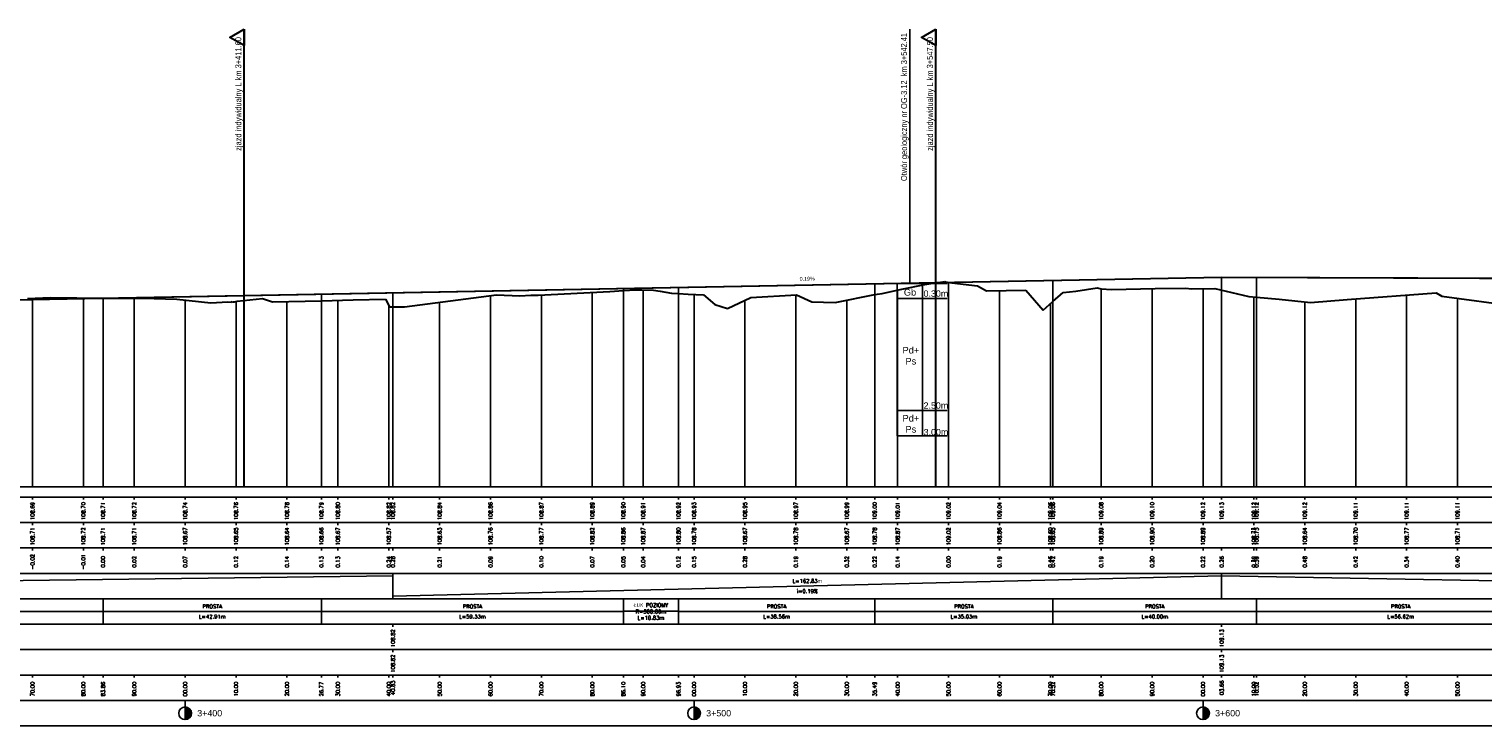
# Model space of a CAD drawing. Extents: x 7529714 to 7537797, y 5723889 to 5727796.
# Tile 23 of 28: x 7536665 to 7536951, y 5725349 to 5725486. Entities that reach past the tile are written whole.
import ezdxf
from ezdxf.enums import TextEntityAlignment as Align

# ---------------------------------------------------------------- set-up
doc = ezdxf.new("R2010")
doc.units = 0
for name, color, linetype in [('C-DROGI-PROFILE', 7, 'Continuous'), ('C-DROGI-PROFILE-ETYKIETY', 7, 'Continuous'), ('D-geologia', 150, 'Continuous'), ('Niw-opis', 2, 'Continuous')]:
    doc.layers.add(name, color=color, linetype=linetype)
doc.layers.add('Niw-opisy-zjazdy', color=7, linetype='Continuous', true_color=0x45008a)
doc.styles.add('ARIAL', font='arial.ttf', dxfattribs={"height": 1})
doc.styles.get("Standard").update_dxf_attribs({"font": 'arial.ttf'})

# ---------------------------------------------------------------- blocks, each defined once
blk = doc.blocks.new('kilometraz')
at = {"linetype": 'ByBlock', "lineweight": -2}
blk.add_hatch(color=0, dxfattribs=at).paths.add_polyline_path([(0, -0.5, 0.414214), (0.5, 0, 0.414214), (0, 0.5)])
at = {"color": 0, "linetype": 'ByBlock', "lineweight": -2}
blk.add_line((0, 0.5), (0, -0.5), dxfattribs=at)
blk.add_circle((0, 0), 0.5, dxfattribs=at)

msp = doc.modelspace()

# ---------------------------------------------------------------- linework, layer by layer
at = {"layer": 'C-DROGI-PROFILE', "color": 12, "linetype": 'Continuous', "lineweight": 30, "true_color": 0xdb0000}
for p, q in [((7536406.411, 5725427.843), (7536899.401, 5725437.123)), ((7536899.401, 5725437.123), (7537118.974, 5725436.252))]:
    msp.add_line(p, q, dxfattribs=at)
at = {"layer": 'C-DROGI-PROFILE', "color": 98, "linetype": 'Continuous', "lineweight": 30, "true_color": 0x006100}
for p, q in [((7536765.123, 5725433.561), (7536779.184, 5725434.289)), ((7536779.184, 5725434.289), (7536781.843, 5725434.45)), ((7536781.843, 5725434.45), (7536784.287, 5725434.605)), ((7536784.287, 5725434.605), (7536785.452, 5725434.586)), ((7536785.452, 5725434.586), (7536787.769, 5725434.537)), ((7536787.769, 5725434.537), (7536789.061, 5725434.329)), ((7536789.061, 5725434.329), (7536791.298, 5725433.964)), ((7536832.711, 5725433.878), (7536836.242, 5725434.676)), ((7536836.242, 5725434.676), (7536841.423, 5725435.721)), ((7536841.423, 5725435.721), (7536841.486, 5725435.724)), ((7536841.486, 5725435.724), (7536843.105, 5725435.959)), ((7536843.105, 5725435.959), (7536844.674, 5725436.183)), ((7536844.674, 5725436.183), (7536844.993, 5725436.214)), ((7536844.993, 5725436.214), (7536845.133, 5725436.161)), ((7536845.133, 5725436.161), (7536846.404, 5725435.986)), ((7536846.404, 5725435.986), (7536851.438, 5725435.359)), ((7536851.438, 5725435.359), (7536853.165, 5725434.392)), ((7536853.165, 5725434.392), (7536860.955, 5725434.523)), ((7536860.955, 5725434.523), (7536864.345, 5725430.606)), ((7536866.258, 5725432.328), (7536868.231, 5725434.082)), ((7536868.231, 5725434.082), (7536870.723, 5725434.314)), ((7536870.723, 5725434.314), (7536874.924, 5725435.014)), ((7536874.924, 5725435.014), (7536875.751, 5725434.776)), ((7536875.751, 5725434.776), (7536877.788, 5725434.671)), ((7536877.788, 5725434.671), (7536886.362, 5725434.833)), ((7536886.362, 5725434.833), (7536892.392, 5725434.906)), ((7536892.392, 5725434.906), (7536893.446, 5725434.797)), ((7536893.446, 5725434.797), (7536898.035, 5725434.838)), ((7536898.035, 5725434.838), (7536904.771, 5725433.307)), ((7536664.791, 5725432.915), (7536669.263, 5725433.104)), ((7536669.263, 5725433.104), (7536679.603, 5725432.995)), ((7536679.603, 5725432.995), (7536689.683, 5725432.887)), ((7536689.683, 5725432.887), (7536694.123, 5725432.792)), ((7536694.123, 5725432.792), (7536700.753, 5725432.07)), ((7536700.753, 5725432.07), (7536704.147, 5725432.24)), ((7536704.147, 5725432.24), (7536704.787, 5725432.168)), ((7536704.787, 5725432.168), (7536705.007, 5725432.287)), ((7536705.007, 5725432.287), (7536705.055, 5725432.273)), ((7536705.055, 5725432.273), (7536705.087, 5725432.268)), ((7536705.087, 5725432.268), (7536705.403, 5725432.265)), ((7536705.403, 5725432.265), (7536705.986, 5725432.366)), ((7536705.986, 5725432.366), (7536710.958, 5725432.926)), ((7536710.958, 5725432.926), (7536712.905, 5725432.238)), ((7536712.905, 5725432.238), (7536722.511, 5725432.454)), ((7536722.511, 5725432.454), (7536728.777, 5725432.607)), ((7536728.777, 5725432.607), (7536735.108, 5725432.763)), ((7536735.108, 5725432.763), (7536735.917, 5725431.27)), ((7536735.917, 5725431.27), (7536738.818, 5725431.265)), ((7536738.818, 5725431.265), (7536756.904, 5725433.631)), ((7536756.904, 5725433.631), (7536761.482, 5725433.453)), ((7536761.482, 5725433.453), (7536763.658, 5725433.568)), ((7536763.658, 5725433.568), (7536765.123, 5725433.561)), ((7536791.298, 5725433.964), (7536792.67, 5725433.877)), ((7536792.67, 5725433.877), (7536794.585, 5725433.756)), ((7536794.585, 5725433.756), (7536797.581, 5725433.611)), ((7536797.581, 5725433.611), (7536799.787, 5725431.703)), ((7536799.787, 5725431.703), (7536802.303, 5725430.903)), ((7536802.303, 5725430.903), (7536806.87, 5725433.071)), ((7536806.87, 5725433.071), (7536815.851, 5725433.647)), ((7536815.851, 5725433.647), (7536818.853, 5725432.245)), ((7536818.853, 5725432.245), (7536823.458, 5725432.089)), ((7536823.458, 5725432.089), (7536831.227, 5725433.665)), ((7536831.227, 5725433.665), (7536831.739, 5725433.766)), ((7536831.739, 5725433.766), (7536832.711, 5725433.878)), ((7536864.345, 5725430.606), (7536866.258, 5725432.328)), ((7536904.771, 5725433.307), (7536906.263, 5725433.168)), ((7536906.263, 5725433.168), (7536910.71, 5725432.754)), ((7536910.71, 5725432.754), (7536916.835, 5725432.125)), ((7536916.835, 5725432.125), (7536924.039, 5725432.719)), ((7536924.039, 5725432.719), (7536941.562, 5725433.987)), ((7536941.562, 5725433.987), (7536942.64, 5725433.35)), ((7536942.64, 5725433.35), (7536962.883, 5725430.617))]:
    msp.add_line(p, q, dxfattribs=at)
at = {"layer": 'C-DROGI-PROFILE', "color": 1, "linetype": 'Continuous', "lineweight": -3}
for p, q in [((7536775.741, 5725395.868), (7536775.741, 5725434.11)), ((7536781.843, 5725395.868), (7536781.843, 5725434.45)), ((7536785.741, 5725395.868), (7536785.741, 5725434.58)), ((7536835.741, 5725395.868), (7536835.741, 5725434.562)), ((7536845.741, 5725395.868), (7536845.741, 5725436.077)), ((7536855.741, 5725395.868), (7536855.741, 5725434.435)), ((7536875.741, 5725395.868), (7536875.741, 5725434.779)), ((7536885.741, 5725395.868), (7536885.741, 5725434.822)), ((7536895.741, 5725395.868), (7536895.741, 5725434.818)), ((7536665.741, 5725395.868), (7536665.741, 5725432.955)), ((7536675.741, 5725395.868), (7536675.741, 5725433.036)), ((7536679.603, 5725395.868), (7536679.603, 5725432.995)), ((7536685.741, 5725395.868), (7536685.741, 5725432.929)), ((7536695.741, 5725395.868), (7536695.741, 5725432.616)), ((7536705.741, 5725395.868), (7536705.741, 5725432.323)), ((7536715.741, 5725395.868), (7536715.741, 5725432.302)), ((7536722.511, 5725395.868), (7536722.511, 5725432.454)), ((7536725.741, 5725395.868), (7536725.741, 5725432.532)), ((7536735.741, 5725395.868), (7536735.741, 5725431.596)), ((7536745.741, 5725395.868), (7536745.741, 5725432.17)), ((7536755.741, 5725395.868), (7536755.741, 5725433.478)), ((7536765.741, 5725395.868), (7536765.741, 5725433.593)), ((7536792.67, 5725395.868), (7536792.67, 5725433.877)), ((7536795.741, 5725395.868), (7536795.741, 5725433.7)), ((7536805.741, 5725395.868), (7536805.741, 5725432.535)), ((7536815.741, 5725395.868), (7536815.741, 5725433.64)), ((7536825.741, 5725395.868), (7536825.741, 5725432.552)), ((7536831.227, 5725395.868), (7536831.227, 5725433.665)), ((7536865.741, 5725395.868), (7536865.741, 5725431.862)), ((7536866.258, 5725395.868), (7536866.258, 5725432.328)), ((7536905.741, 5725395.868), (7536905.741, 5725433.217)), ((7536906.263, 5725395.868), (7536906.263, 5725433.168)), ((7536915.741, 5725395.868), (7536915.741, 5725432.237)), ((7536925.741, 5725395.868), (7536925.741, 5725432.842)), ((7536935.741, 5725395.868), (7536935.741, 5725433.566)), ((7536945.741, 5725395.868), (7536945.741, 5725432.931)), ((7533295.241, 5725395.868), (7537726.805, 5725395.868)), ((7536665.741, 5725393.868), (7536665.741, 5725393.368)), ((7536675.741, 5725393.868), (7536675.741, 5725393.368)), ((7536679.603, 5725393.868), (7536679.603, 5725393.368)), ((7536685.741, 5725393.868), (7536685.741, 5725393.368)), ((7536695.741, 5725393.868), (7536695.741, 5725393.368)), ((7536705.741, 5725393.868), (7536705.741, 5725393.368)), ((7536715.741, 5725393.868), (7536715.741, 5725393.368)), ((7536722.511, 5725393.868), (7536722.511, 5725393.368)), ((7536725.741, 5725393.868), (7536725.741, 5725393.368)), ((7536735.741, 5725393.868), (7536735.741, 5725393.368)), ((7536736.567, 5725393.868), (7536736.567, 5725393.368)), ((7536745.741, 5725393.868), (7536745.741, 5725393.368)), ((7536755.741, 5725393.868), (7536755.741, 5725393.368)), ((7536765.741, 5725393.868), (7536765.741, 5725393.368)), ((7536775.741, 5725393.868), (7536775.741, 5725393.368)), ((7536781.843, 5725393.868), (7536781.843, 5725393.368)), ((7536785.741, 5725393.868), (7536785.741, 5725393.368)), ((7536792.67, 5725393.868), (7536792.67, 5725393.368)), ((7536795.741, 5725393.868), (7536795.741, 5725393.368)), ((7536805.741, 5725393.868), (7536805.741, 5725393.368)), ((7536815.741, 5725393.868), (7536815.741, 5725393.368)), ((7536825.741, 5725393.868), (7536825.741, 5725393.368)), ((7536831.227, 5725393.868), (7536831.227, 5725393.368)), ((7536835.741, 5725393.868), (7536835.741, 5725393.368)), ((7536845.741, 5725393.868), (7536845.741, 5725393.368)), ((7536855.741, 5725393.868), (7536855.741, 5725393.368)), ((7536865.741, 5725393.868), (7536865.741, 5725393.368)), ((7536866.258, 5725393.868), (7536866.258, 5725393.368)), ((7536875.741, 5725393.868), (7536875.741, 5725393.368)), ((7536885.741, 5725393.868), (7536885.741, 5725393.368)), ((7536895.741, 5725393.868), (7536895.741, 5725393.368)), ((7536899.401, 5725393.868), (7536899.401, 5725393.368)), ((7536905.741, 5725393.868), (7536905.741, 5725393.368)), ((7536906.263, 5725393.868), (7536906.263, 5725393.368)), ((7536915.741, 5725393.868), (7536915.741, 5725393.368)), ((7536925.741, 5725393.868), (7536925.741, 5725393.368)), ((7536935.741, 5725393.868), (7536935.741, 5725393.368)), ((7536945.741, 5725393.868), (7536945.741, 5725393.368)), ((7536665.741, 5725388.868), (7536665.741, 5725388.368)), ((7536675.741, 5725388.868), (7536675.741, 5725388.368)), ((7536685.741, 5725388.868), (7536685.741, 5725388.368)), ((7536695.741, 5725388.868), (7536695.741, 5725388.368)), ((7536705.741, 5725388.868), (7536705.741, 5725388.368)), ((7536715.741, 5725388.868), (7536715.741, 5725388.368)), ((7536725.741, 5725388.868), (7536725.741, 5725388.368)), ((7536735.741, 5725388.868), (7536735.741, 5725388.368)), ((7536745.741, 5725388.868), (7536745.741, 5725388.368)), ((7536755.741, 5725388.868), (7536755.741, 5725388.368)), ((7536765.741, 5725388.868), (7536765.741, 5725388.368)), ((7536775.741, 5725388.868), (7536775.741, 5725388.368)), ((7536785.741, 5725388.868), (7536785.741, 5725388.368)), ((7536795.741, 5725388.868), (7536795.741, 5725388.368)), ((7536805.741, 5725388.868), (7536805.741, 5725388.368)), ((7536815.741, 5725388.868), (7536815.741, 5725388.368)), ((7536825.741, 5725388.868), (7536825.741, 5725388.368)), ((7536835.741, 5725388.868), (7536835.741, 5725388.368)), ((7536845.741, 5725388.868), (7536845.741, 5725388.368)), ((7536855.741, 5725388.868), (7536855.741, 5725388.368)), ((7536865.741, 5725388.868), (7536865.741, 5725388.368)), ((7536875.741, 5725388.868), (7536875.741, 5725388.368)), ((7536885.741, 5725388.868), (7536885.741, 5725388.368)), ((7536895.741, 5725388.868), (7536895.741, 5725388.368)), ((7536905.741, 5725388.868), (7536905.741, 5725388.368)), ((7536915.741, 5725388.868), (7536915.741, 5725388.368)), ((7536925.741, 5725388.868), (7536925.741, 5725388.368)), ((7536935.741, 5725388.868), (7536935.741, 5725388.368)), ((7536945.741, 5725388.868), (7536945.741, 5725388.368)), ((7536665.741, 5725383.868), (7536665.741, 5725383.368)), ((7536675.741, 5725383.868), (7536675.741, 5725383.368)), ((7536679.603, 5725383.868), (7536679.603, 5725383.368)), ((7536685.741, 5725383.868), (7536685.741, 5725383.368)), ((7536695.741, 5725383.868), (7536695.741, 5725383.368)), ((7536705.741, 5725383.868), (7536705.741, 5725383.368)), ((7536715.741, 5725383.868), (7536715.741, 5725383.368)), ((7536722.511, 5725383.868), (7536722.511, 5725383.368)), ((7536725.741, 5725383.868), (7536725.741, 5725383.368)), ((7536735.741, 5725383.868), (7536735.741, 5725383.368)), ((7536736.567, 5725383.868), (7536736.567, 5725383.368)), ((7536745.741, 5725383.868), (7536745.741, 5725383.368)), ((7536755.741, 5725383.868), (7536755.741, 5725383.368)), ((7536765.741, 5725383.868), (7536765.741, 5725383.368)), ((7536775.741, 5725383.868), (7536775.741, 5725383.368)), ((7536781.843, 5725383.868), (7536781.843, 5725383.368)), ((7536785.741, 5725383.868), (7536785.741, 5725383.368)), ((7536792.67, 5725383.868), (7536792.67, 5725383.368)), ((7536795.741, 5725383.868), (7536795.741, 5725383.368)), ((7536805.741, 5725383.868), (7536805.741, 5725383.368)), ((7536815.741, 5725383.868), (7536815.741, 5725383.368)), ((7536825.741, 5725383.868), (7536825.741, 5725383.368)), ((7536831.227, 5725383.868), (7536831.227, 5725383.368)), ((7536835.741, 5725383.868), (7536835.741, 5725383.368)), ((7536845.741, 5725383.868), (7536845.741, 5725383.368)), ((7536855.741, 5725383.868), (7536855.741, 5725383.368)), ((7536865.741, 5725383.868), (7536865.741, 5725383.368)), ((7536866.258, 5725383.868), (7536866.258, 5725383.368)), ((7536875.741, 5725383.868), (7536875.741, 5725383.368)), ((7536885.741, 5725383.868), (7536885.741, 5725383.368)), ((7536895.741, 5725383.868), (7536895.741, 5725383.368)), ((7536899.401, 5725383.868), (7536899.401, 5725383.368)), ((7536905.741, 5725383.868), (7536905.741, 5725383.368)), ((7536906.263, 5725383.868), (7536906.263, 5725383.368)), ((7536915.741, 5725383.868), (7536915.741, 5725383.368)), ((7536925.741, 5725383.868), (7536925.741, 5725383.368)), ((7536935.741, 5725383.868), (7536935.741, 5725383.368)), ((7536945.741, 5725383.868), (7536945.741, 5725383.368)), ((7536736.567, 5725373.868), (7536736.567, 5725378.868)), ((7536899.401, 5725373.868), (7536899.401, 5725378.868)), ((7536679.603, 5725368.868), (7536679.603, 5725373.868)), ((7536722.511, 5725368.868), (7536722.511, 5725373.868)), ((7536781.843, 5725368.868), (7536781.843, 5725373.868)), ((7536792.67, 5725368.868), (7536792.67, 5725373.868)), ((7536831.227, 5725368.868), (7536831.227, 5725373.868)), ((7536866.258, 5725368.868), (7536866.258, 5725373.868)), ((7536906.263, 5725368.868), (7536906.263, 5725373.868)), ((7536736.567, 5725368.368), (7536736.567, 5725368.868)), ((7536899.401, 5725368.368), (7536899.401, 5725368.868)), ((7536736.567, 5725363.368), (7536736.567, 5725363.868)), ((7536899.401, 5725363.368), (7536899.401, 5725363.868)), ((7536665.741, 5725358.868), (7536665.741, 5725358.368)), ((7536675.741, 5725358.868), (7536675.741, 5725358.368)), ((7536679.603, 5725358.868), (7536679.603, 5725358.368)), ((7536685.741, 5725358.868), (7536685.741, 5725358.368)), ((7536695.741, 5725358.868), (7536695.741, 5725358.368)), ((7536705.741, 5725358.868), (7536705.741, 5725358.368)), ((7536715.741, 5725358.868), (7536715.741, 5725358.368)), ((7536722.511, 5725358.868), (7536722.511, 5725358.368)), ((7536725.741, 5725358.868), (7536725.741, 5725358.368)), ((7536735.741, 5725358.868), (7536735.741, 5725358.368)), ((7536736.567, 5725358.868), (7536736.567, 5725358.368)), ((7536745.741, 5725358.868), (7536745.741, 5725358.368)), ((7536755.741, 5725358.868), (7536755.741, 5725358.368)), ((7536765.741, 5725358.868), (7536765.741, 5725358.368)), ((7536775.741, 5725358.868), (7536775.741, 5725358.368)), ((7536781.843, 5725358.868), (7536781.843, 5725358.368)), ((7536785.741, 5725358.868), (7536785.741, 5725358.368)), ((7536792.67, 5725358.868), (7536792.67, 5725358.368)), ((7536795.741, 5725358.868), (7536795.741, 5725358.368)), ((7536805.741, 5725358.868), (7536805.741, 5725358.368)), ((7536815.741, 5725358.868), (7536815.741, 5725358.368)), ((7536825.741, 5725358.868), (7536825.741, 5725358.368)), ((7536831.227, 5725358.868), (7536831.227, 5725358.368)), ((7536835.741, 5725358.868), (7536835.741, 5725358.368)), ((7536845.741, 5725358.868), (7536845.741, 5725358.368)), ((7536855.741, 5725358.868), (7536855.741, 5725358.368)), ((7536865.741, 5725358.868), (7536865.741, 5725358.368)), ((7536866.258, 5725358.868), (7536866.258, 5725358.368)), ((7536875.741, 5725358.868), (7536875.741, 5725358.368)), ((7536885.741, 5725358.868), (7536885.741, 5725358.368)), ((7536895.741, 5725358.868), (7536895.741, 5725358.368)), ((7536899.401, 5725358.868), (7536899.401, 5725358.368)), ((7536905.741, 5725358.868), (7536905.741, 5725358.368)), ((7536906.263, 5725358.868), (7536906.263, 5725358.368)), ((7536915.741, 5725358.868), (7536915.741, 5725358.368)), ((7536925.741, 5725358.868), (7536925.741, 5725358.368)), ((7536935.741, 5725358.868), (7536935.741, 5725358.368)), ((7536945.741, 5725358.868), (7536945.741, 5725358.368)), ((7536695.741, 5725353.868), (7536695.741, 5725352.368)), ((7536795.741, 5725353.868), (7536795.741, 5725352.368)), ((7536895.741, 5725353.868), (7536895.741, 5725352.368))]:
    msp.add_line(p, q, dxfattribs=at)
at = {"layer": 'C-DROGI-PROFILE', "color": 2, "linetype": 'Continuous', "lineweight": -3}
for p, q in [((7536406.411, 5725374.368), (7536736.567, 5725378.368)), ((7536736.567, 5725374.368), (7536899.401, 5725378.368)), ((7536899.401, 5725378.368), (7537118.974, 5725374.368)), ((7536418.898, 5725371.368), (7536781.843, 5725371.368)), ((7536781.843, 5725371.368), (7536781.843, 5725371.406)), ((7536781.843, 5725371.406), (7536792.67, 5725371.406)), ((7536792.67, 5725371.406), (7536792.67, 5725371.368)), ((7536792.67, 5725371.368), (7537140.717, 5725371.368))]:
    msp.add_line(p, q, dxfattribs=at)
at = {"layer": 'C-DROGI-PROFILE', "color": 12, "linetype": 'Continuous', "lineweight": 30, "true_color": 0xdb0000}
msp.add_lwpolyline([(7536406.411, 5725427.843), (7536899.401, 5725437.123), (7537118.974, 5725436.252), (7537126.21, 5725436.485), (7537133.445, 5725437.242), (7537140.681, 5725438.522), (7537147.916, 5725440.326), (7537221.523, 5725461.337), (7537290.79, 5725484.166)], dxfattribs=at)
at = {"layer": 'C-DROGI-PROFILE', "color": 1, "linetype": 'Continuous', "lineweight": -3}
for points in [[(7533295.741, 5725388.868), (7537726.805, 5725388.868), (7537726.805, 5725393.868), (7533295.741, 5725393.868)], [(7533295.741, 5725383.868), (7537726.805, 5725383.868), (7537726.805, 5725388.868), (7533295.741, 5725388.868)], [(7533295.741, 5725378.868), (7537726.805, 5725378.868), (7537726.805, 5725383.868), (7533295.741, 5725383.868)], [(7533295.741, 5725373.868), (7537726.805, 5725373.868), (7537726.805, 5725378.868), (7533295.741, 5725378.868)], [(7533295.741, 5725368.868), (7537726.805, 5725368.868), (7537726.805, 5725373.868), (7533295.741, 5725373.868)], [(7533295.741, 5725363.868), (7537726.805, 5725363.868), (7537726.805, 5725368.868), (7533295.741, 5725368.868)], [(7533295.741, 5725358.868), (7537726.805, 5725358.868), (7537726.805, 5725363.868), (7533295.741, 5725363.868)], [(7533295.741, 5725353.868), (7537726.805, 5725353.868), (7537726.805, 5725358.868), (7533295.741, 5725358.868)], [(7533295.741, 5725348.868), (7537726.805, 5725348.868), (7537726.805, 5725353.868), (7533295.741, 5725353.868)]]:
    msp.add_3dface(points, dxfattribs=at)
at = {"layer": 'C-DROGI-PROFILE-ETYKIETY', "color": 2, "linetype": 'Continuous', "lineweight": -3}
for p, q in [((7536899.401, 5725437.123), (7536899.401, 5725395.868)), ((7536906.263, 5725437.095), (7536906.263, 5725395.868)), ((7536736.567, 5725434.058), (7536736.567, 5725395.868)), ((7536781.843, 5725434.91), (7536781.843, 5725395.868)), ((7536792.67, 5725435.114), (7536792.67, 5725395.868)), ((7536831.227, 5725435.839), (7536831.227, 5725395.868)), ((7536866.258, 5725436.499), (7536866.258, 5725395.868)), ((7536679.603, 5725432.985), (7536679.603, 5725395.868)), ((7536722.511, 5725433.793), (7536722.511, 5725395.868))]:
    msp.add_line(p, q, dxfattribs=at)
at = {"layer": 'D-geologia', "linetype": 'Continuous'}
msp.add_lwpolyline([(7536838.146, 5725435.868), (7536838.146, 5725485.868)], dxfattribs=at)
at = {"layer": 'D-geologia'}
for points in [[(7536835.646, 5725405.868), (7536840.646, 5725405.868), (7536840.646, 5725405.868), (7536840.646, 5725435.868), (7536835.646, 5725435.868), (7536835.646, 5725405.868)], [(7536835.646, 5725435.868), (7536845.449, 5725435.868)], [(7536835.646, 5725432.868), (7536845.449, 5725432.868)], [(7536835.646, 5725410.868), (7536845.449, 5725410.868)], [(7536835.646, 5725405.868), (7536845.449, 5725405.868)]]:
    msp.add_lwpolyline(points, dxfattribs=at)
at = {"layer": 'Niw-opis', "color": 2}
msp.add_lwpolyline([(7533295.741, 5725395.868), (7537726.805, 5725395.868)], dxfattribs=at)
at = {"layer": 'Niw-opis'}
msp.add_lwpolyline([(7533295.741, 5725395.868), (7537726.805, 5725395.868)], dxfattribs=at)
at = {"layer": 'Niw-opisy-zjazdy', "linetype": 'Continuous', "lineweight": 30, "flags": 128}
for points in [[(7536707.341, 5725485.868), (7536707.341, 5725482.618), (7536704.515, 5725484.237), (7536707.341, 5725485.868)], [(7536843.241, 5725485.868), (7536843.241, 5725482.618), (7536840.415, 5725484.237), (7536843.241, 5725485.868)]]:
    msp.add_lwpolyline(points, dxfattribs=at)
at = {"layer": 'Niw-opisy-zjazdy', "linetype": 'Continuous', "lineweight": 30}
for points in [[(7536707.341, 5725395.868), (7536707.341, 5725485.868)], [(7536843.241, 5725395.868), (7536843.241, 5725485.868)]]:
    msp.add_lwpolyline(points, dxfattribs=at)

# ---------------------------------------------------------------- block references
at = {"layer": 'C-DROGI-PROFILE-ETYKIETY', "linetype": 'Continuous', "lineweight": -3, "xscale": 2.499999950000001, "yscale": 2.499999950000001, "zscale": 2.499999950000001, "rotation": 8.53773646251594e-07}
for p in [(7536695.741, 5725351.368), (7536795.741, 5725351.368), (7536895.741, 5725351.368)]:
    msp.add_blockref('kilometraz', p, dxfattribs=at)

# ---------------------------------------------------------------- texts
at = {"layer": 'C-DROGI-PROFILE-ETYKIETY', "color": 2, "linetype": 'Continuous', "lineweight": -3, "insert": (7536817.968, 5725436.402), "char_height": 0.75, "attachment_point": 8, "rotation": 1.07832}
msp.add_mtext('0.19%', dxfattribs=at)
at = {"layer": 'C-DROGI-PROFILE-ETYKIETY', "color": 7, "linetype": 'Continuous', "lineweight": -3, "char_height": 0.75, "attachment_point": 5, "rotation": 90}
for s, insert in [('{\\Fsimplex.shx|c238;108.69}', (7536665.741, 5725391.118)), ('{\\Fsimplex.shx|c238;108.70}', (7536675.741, 5725391.118)), ('{\\Fsimplex.shx|c238;108.71}', (7536679.603, 5725391.118)), ('{\\Fsimplex.shx|c238;108.72}', (7536685.741, 5725391.118)), ('{\\Fsimplex.shx|c238;108.74}', (7536695.741, 5725391.118)), ('{\\Fsimplex.shx|c238;108.76}', (7536705.741, 5725391.118)), ('{\\Fsimplex.shx|c238;108.78}', (7536715.741, 5725391.118)), ('{\\Fsimplex.shx|c238;108.79}', (7536722.511, 5725391.118)), ('{\\Fsimplex.shx|c238;108.80}', (7536725.741, 5725391.118)), ('{\\Fsimplex.shx|c238;108.82}', (7536735.741, 5725391.118)), ('{\\Fsimplex.shx|c238;108.82}', (7536736.567, 5725391.118)), ('{\\Fsimplex.shx|c238;108.82}', (7536736.567, 5725391.118)), ('{\\Fsimplex.shx|c238;108.84}', (7536745.741, 5725391.118)), ('{\\Fsimplex.shx|c238;108.86}', (7536755.741, 5725391.118)), ('{\\Fsimplex.shx|c238;108.87}', (7536765.741, 5725391.118)), ('{\\Fsimplex.shx|c238;108.89}', (7536775.741, 5725391.118)), ('{\\Fsimplex.shx|c238;108.90}', (7536781.843, 5725391.118)), ('{\\Fsimplex.shx|c238;108.91}', (7536785.741, 5725391.118)), ('{\\Fsimplex.shx|c238;108.92}', (7536792.67, 5725391.118)), ('{\\Fsimplex.shx|c238;108.93}', (7536795.741, 5725391.118)), ('{\\Fsimplex.shx|c238;108.95}', (7536805.741, 5725391.118)), ('{\\Fsimplex.shx|c238;108.97}', (7536815.741, 5725391.118)), ('{\\Fsimplex.shx|c238;108.99}', (7536825.741, 5725391.118)), ('{\\Fsimplex.shx|c238;109.00}', (7536831.227, 5725391.118)), ('{\\Fsimplex.shx|c238;109.01}', (7536835.741, 5725391.118)), ('{\\Fsimplex.shx|c238;109.02}', (7536845.741, 5725391.118)), ('{\\Fsimplex.shx|c238;109.04}', (7536855.741, 5725391.118)), ('{\\Fsimplex.shx|c238;109.06}', (7536865.741, 5725391.118)), ('{\\Fsimplex.shx|c238;109.06}', (7536866.258, 5725391.118)), ('{\\Fsimplex.shx|c238;109.08}', (7536875.741, 5725391.118)), ('{\\Fsimplex.shx|c238;109.10}', (7536885.741, 5725391.118)), ('{\\Fsimplex.shx|c238;109.12}', (7536895.741, 5725391.118)), ('{\\Fsimplex.shx|c238;109.13}', (7536899.401, 5725391.118)), ('{\\Fsimplex.shx|c238;109.13}', (7536899.401, 5725391.118)), ('{\\Fsimplex.shx|c238;109.12}', (7536905.741, 5725391.118)), ('{\\Fsimplex.shx|c238;109.12}', (7536906.263, 5725391.118)), ('{\\Fsimplex.shx|c238;109.12}', (7536915.741, 5725391.118)), ('{\\Fsimplex.shx|c238;109.11}', (7536925.741, 5725391.118)), ('{\\Fsimplex.shx|c238;109.11}', (7536935.741, 5725391.118)), ('{\\Fsimplex.shx|c238;109.11}', (7536945.741, 5725391.118)), ('{\\Fsimplex.shx|c238;108.71}', (7536665.741, 5725386.118)), ('{\\Fsimplex.shx|c238;108.72}', (7536675.741, 5725386.118)), ('{\\Fsimplex.shx|c238;108.71}', (7536679.603, 5725386.118)), ('{\\Fsimplex.shx|c238;108.71}', (7536685.741, 5725386.118)), ('{\\Fsimplex.shx|c238;108.67}', (7536695.741, 5725386.118)), ('{\\Fsimplex.shx|c238;108.65}', (7536705.741, 5725386.118)), ('{\\Fsimplex.shx|c238;108.64}', (7536715.741, 5725386.118)), ('{\\Fsimplex.shx|c238;108.66}', (7536722.511, 5725386.118)), ('{\\Fsimplex.shx|c238;108.67}', (7536725.741, 5725386.118)), ('{\\Fsimplex.shx|c238;108.57}', (7536735.741, 5725386.118)), ('{\\Fsimplex.shx|c238;108.63}', (7536745.741, 5725386.118)), ('{\\Fsimplex.shx|c238;108.76}', (7536755.741, 5725386.118)), ('{\\Fsimplex.shx|c238;108.77}', (7536765.741, 5725386.118)), ('{\\Fsimplex.shx|c238;108.82}', (7536775.741, 5725386.118)), ('{\\Fsimplex.shx|c238;108.86}', (7536781.843, 5725386.118)), ('{\\Fsimplex.shx|c238;108.87}', (7536785.741, 5725386.118)), ('{\\Fsimplex.shx|c238;108.80}', (7536792.67, 5725386.118)), ('{\\Fsimplex.shx|c238;108.78}', (7536795.741, 5725386.118)), ('{\\Fsimplex.shx|c238;108.67}', (7536805.741, 5725386.118)), ('{\\Fsimplex.shx|c238;108.78}', (7536815.741, 5725386.118)), ('{\\Fsimplex.shx|c238;108.67}', (7536825.741, 5725386.118)), ('{\\Fsimplex.shx|c238;108.78}', (7536831.227, 5725386.118)), ('{\\Fsimplex.shx|c238;108.87}', (7536835.741, 5725386.118)), ('{\\Fsimplex.shx|c238;109.02}', (7536845.741, 5725386.118)), ('{\\Fsimplex.shx|c238;108.86}', (7536855.741, 5725386.118)), ('{\\Fsimplex.shx|c238;108.60}', (7536865.741, 5725386.118)), ('{\\Fsimplex.shx|c238;108.65}', (7536866.258, 5725386.118)), ('{\\Fsimplex.shx|c238;108.89}', (7536875.741, 5725386.118)), ('{\\Fsimplex.shx|c238;108.90}', (7536885.741, 5725386.118)), ('{\\Fsimplex.shx|c238;108.89}', (7536895.741, 5725386.118)), ('{\\Fsimplex.shx|c238;108.73}', (7536905.741, 5725386.118)), ('{\\Fsimplex.shx|c238;108.73}', (7536906.263, 5725386.118)), ('{\\Fsimplex.shx|c238;108.64}', (7536915.741, 5725386.118)), ('{\\Fsimplex.shx|c238;108.70}', (7536925.741, 5725386.118)), ('{\\Fsimplex.shx|c238;108.77}', (7536935.741, 5725386.118)), ('{\\Fsimplex.shx|c238;108.71}', (7536945.741, 5725386.118)), ('{\\Fsimplex.shx|c238;-0.02}', (7536665.741, 5725381.118)), ('{\\Fsimplex.shx|c238;-0.01}', (7536675.741, 5725381.118)), ('{\\Fsimplex.shx|c238;0.00}', (7536679.603, 5725381.118)), ('{\\Fsimplex.shx|c238;0.02}', (7536685.741, 5725381.118)), ('{\\Fsimplex.shx|c238;0.07}', (7536695.741, 5725381.118)), ('{\\Fsimplex.shx|c238;0.12}', (7536705.741, 5725381.118)), ('{\\Fsimplex.shx|c238;0.14}', (7536715.741, 5725381.118)), ('{\\Fsimplex.shx|c238;0.13}', (7536722.511, 5725381.118)), ('{\\Fsimplex.shx|c238;0.13}', (7536725.741, 5725381.118)), ('{\\Fsimplex.shx|c238;0.24}', (7536735.741, 5725381.118)), ('{\\Fsimplex.shx|c238;0.28}', (7536736.567, 5725381.118)), ('{\\Fsimplex.shx|c238;0.28}', (7536736.567, 5725381.118)), ('{\\Fsimplex.shx|c238;0.21}', (7536745.741, 5725381.118)), ('{\\Fsimplex.shx|c238;0.09}', (7536755.741, 5725381.118)), ('{\\Fsimplex.shx|c238;0.10}', (7536765.741, 5725381.118)), ('{\\Fsimplex.shx|c238;0.07}', (7536775.741, 5725381.118)), ('{\\Fsimplex.shx|c238;0.05}', (7536781.843, 5725381.118)), ('{\\Fsimplex.shx|c238;0.04}', (7536785.741, 5725381.118)), ('{\\Fsimplex.shx|c238;0.12}', (7536792.67, 5725381.118)), ('{\\Fsimplex.shx|c238;0.15}', (7536795.741, 5725381.118)), ('{\\Fsimplex.shx|c238;0.28}', (7536805.741, 5725381.118)), ('{\\Fsimplex.shx|c238;0.19}', (7536815.741, 5725381.118)), ('{\\Fsimplex.shx|c238;0.32}', (7536825.741, 5725381.118)), ('{\\Fsimplex.shx|c238;0.22}', (7536831.227, 5725381.118)), ('{\\Fsimplex.shx|c238;0.14}', (7536835.741, 5725381.118)), ('{\\Fsimplex.shx|c238;0.00}', (7536845.741, 5725381.118)), ('{\\Fsimplex.shx|c238;0.19}', (7536855.741, 5725381.118)), ('{\\Fsimplex.shx|c238;0.46}', (7536865.741, 5725381.118)), ('{\\Fsimplex.shx|c238;0.42}', (7536866.258, 5725381.118)), ('{\\Fsimplex.shx|c238;0.19}', (7536875.741, 5725381.118)), ('{\\Fsimplex.shx|c238;0.20}', (7536885.741, 5725381.118)), ('{\\Fsimplex.shx|c238;0.22}', (7536895.741, 5725381.118)), ('{\\Fsimplex.shx|c238;0.26}', (7536899.401, 5725381.118)), ('{\\Fsimplex.shx|c238;0.26}', (7536899.401, 5725381.118)), ('{\\Fsimplex.shx|c238;0.39}', (7536905.741, 5725381.118)), ('{\\Fsimplex.shx|c238;0.39}', (7536906.263, 5725381.118)), ('{\\Fsimplex.shx|c238;0.48}', (7536915.741, 5725381.118)), ('{\\Fsimplex.shx|c238;0.42}', (7536925.741, 5725381.118)), ('{\\Fsimplex.shx|c238;0.34}', (7536935.741, 5725381.118)), ('{\\Fsimplex.shx|c238;0.40}', (7536945.741, 5725381.118)), ('{\\Fsimplex.shx|c238;108.82}', (7536736.567, 5725366.118)), ('{\\Fsimplex.shx|c238;108.82}', (7536736.567, 5725366.118)), ('{\\Fsimplex.shx|c238;109.13}', (7536899.401, 5725366.118)), ('{\\Fsimplex.shx|c238;109.13}', (7536899.401, 5725366.118)), ('{\\Fsimplex.shx|c238;108.82}', (7536736.567, 5725361.118)), ('{\\Fsimplex.shx|c238;108.82}', (7536736.567, 5725361.118)), ('{\\Fsimplex.shx|c238;109.13}', (7536899.401, 5725361.118)), ('{\\Fsimplex.shx|c238;109.13}', (7536899.401, 5725361.118)), ('{\\Fsimplex.shx|c238;70.00}', (7536665.741, 5725356.118)), ('{\\Fsimplex.shx|c238;80.00}', (7536675.741, 5725356.118)), ('{\\Fsimplex.shx|c238;83.86}', (7536679.603, 5725356.118)), ('{\\Fsimplex.shx|c238;90.00}', (7536685.741, 5725356.118)), ('{\\Fsimplex.shx|c238;00.00}', (7536695.741, 5725356.118)), ('{\\Fsimplex.shx|c238;10.00}', (7536705.741, 5725356.118)), ('{\\Fsimplex.shx|c238;20.00}', (7536715.741, 5725356.118)), ('{\\Fsimplex.shx|c238;26.77}', (7536722.511, 5725356.118)), ('{\\Fsimplex.shx|c238;30.00}', (7536725.741, 5725356.118)), ('{\\Fsimplex.shx|c238;40.00}', (7536735.741, 5725356.118)), ('{\\Fsimplex.shx|c238;40.83}', (7536736.567, 5725356.368)), ('{\\Fsimplex.shx|c238;40.83}', (7536736.567, 5725356.368)), ('{\\Fsimplex.shx|c238;50.00}', (7536745.741, 5725356.118)), ('{\\Fsimplex.shx|c238;60.00}', (7536755.741, 5725356.118)), ('{\\Fsimplex.shx|c238;70.00}', (7536765.741, 5725356.118)), ('{\\Fsimplex.shx|c238;80.00}', (7536775.741, 5725356.118)), ('{\\Fsimplex.shx|c238;86.10}', (7536781.843, 5725356.118)), ('{\\Fsimplex.shx|c238;90.00}', (7536785.741, 5725356.118)), ('{\\Fsimplex.shx|c238;96.93}', (7536792.67, 5725356.118)), ('{\\Fsimplex.shx|c238;00.00}', (7536795.741, 5725356.118)), ('{\\Fsimplex.shx|c238;10.00}', (7536805.741, 5725356.118)), ('{\\Fsimplex.shx|c238;20.00}', (7536815.741, 5725356.118)), ('{\\Fsimplex.shx|c238;30.00}', (7536825.741, 5725356.118)), ('{\\Fsimplex.shx|c238;35.49}', (7536831.227, 5725356.118)), ('{\\Fsimplex.shx|c238;40.00}', (7536835.741, 5725356.118)), ('{\\Fsimplex.shx|c238;50.00}', (7536845.741, 5725356.118)), ('{\\Fsimplex.shx|c238;60.00}', (7536855.741, 5725356.118)), ('{\\Fsimplex.shx|c238;70.00}', (7536865.741, 5725356.118)), ('{\\Fsimplex.shx|c238;70.52}', (7536866.258, 5725356.118)), ('{\\Fsimplex.shx|c238;80.00}', (7536875.741, 5725356.118)), ('{\\Fsimplex.shx|c238;90.00}', (7536885.741, 5725356.118)), ('{\\Fsimplex.shx|c238;00.00}', (7536895.741, 5725356.118)), ('{\\Fsimplex.shx|c238;03.66}', (7536899.401, 5725356.368)), ('{\\Fsimplex.shx|c238;03.66}', (7536899.401, 5725356.368)), ('{\\Fsimplex.shx|c238;10.00}', (7536905.741, 5725356.118)), ('{\\Fsimplex.shx|c238;10.52}', (7536906.263, 5725356.118)), ('{\\Fsimplex.shx|c238;20.00}', (7536915.741, 5725356.118)), ('{\\Fsimplex.shx|c238;30.00}', (7536925.741, 5725356.118)), ('{\\Fsimplex.shx|c238;40.00}', (7536935.741, 5725356.118)), ('{\\Fsimplex.shx|c238;50.00}', (7536945.741, 5725356.118))]:
    msp.add_mtext(s, dxfattribs=dict(at, insert=insert))
at = {"layer": 'C-DROGI-PROFILE-ETYKIETY', "color": 7, "linetype": 'Continuous', "lineweight": -3}
for s, insert, char_height, attachment_point in [('{\\Fsimplex.shx|c238;L=162.83}m', (7536817.984, 5725377.368), 0.75, 5), ('{\\Fsimplex.shx|c238;i=0.19%}', (7536817.984, 5725375.368), 0.75, 5), ('{\\Fsimplex.shx|c238;PROSTA}', (7536701.057, 5725372.368), 0.75, 5), ('{\\Fsimplex.shx|c238;PROSTA}', (7536752.177, 5725372.368), 0.75, 5), ('{\\Fsimplex.shx|c238;ŁUK POZIOMY\\PR=300.00m\\PL=10.83m}', (7536787.256, 5725371.368), 0.75, 5), ('{\\Fsimplex.shx|c238;PROSTA}', (7536811.948, 5725372.368), 0.75, 5), ('{\\Fsimplex.shx|c238;PROSTA}', (7536848.743, 5725372.368), 0.75, 5), ('{\\Fsimplex.shx|c238;PROSTA}', (7536886.261, 5725372.368), 0.75, 5), ('{\\Fsimplex.shx|c238;PROSTA}', (7536934.573, 5725372.368), 0.75, 5), ('{\\Fsimplex.shx|c238;L=42.91m}', (7536701.057, 5725370.368), 0.75, 5), ('{\\Fsimplex.shx|c238;L=59.33m}', (7536752.177, 5725370.368), 0.75, 5), ('{\\Fsimplex.shx|c238;L=38.56m}', (7536811.948, 5725370.368), 0.75, 5), ('{\\Fsimplex.shx|c238;L=35.03m}', (7536848.743, 5725370.368), 0.75, 5), ('{\\Fsimplex.shx|c238;L=40.00m}', (7536886.261, 5725370.368), 0.75, 5), ('{\\Fsimplex.shx|c238;L=56.62m}', (7536934.573, 5725370.368), 0.75, 5), ('3+400', (7536698.116, 5725351.368), 1.25, 4), ('3+500', (7536798.116, 5725351.368), 1.25, 4), ('3+600', (7536898.116, 5725351.368), 1.25, 4)]:
    msp.add_mtext(s, dxfattribs=dict(at, insert=insert, char_height=char_height, attachment_point=attachment_point))
at = {"layer": 'D-geologia', "linetype": 'Continuous', "width": 0.8}
msp.add_text('Otwór geologiczny nr OG-3.12  km 3+542.41', height=1.2, rotation=90, dxfattribs=at).set_placement((7536837.946, 5725455.99), align=Align.BOTTOM_LEFT)
at = {"layer": 'D-geologia'}
for s, p in [('0.30m', (7536840.832, 5725433.227)), ('2.50m', (7536840.832, 5725411.227)), ('3.00m', (7536840.841, 5725405.999))]:
    msp.add_text(s, height=1.25, rotation=0.23907, dxfattribs=at).set_placement(p)
at = {"layer": 'D-geologia', "color": 2, "lineweight": 13, "char_height": 1.2, "width": 15.82992, "attachment_point": 5, "style": 'ARIAL'}
for s, insert in [('{\\H1.083x;\\C256;Gb}', (7536838.168, 5725434.106)), ('{\\H1.083x;\\C256;Pd+\\PPs\\H1.0255x; }', (7536838.341, 5725421.646)), ('{\\H1.083x;\\C256;Pd+\\PPs\\H1.0255x; }', (7536838.341, 5725408.263))]:
    msp.add_mtext(s, dxfattribs=dict(at, insert=insert))
at = {"layer": 'Niw-opisy-zjazdy', "linetype": 'Continuous', "lineweight": 30, "width": 0.8}
for s, p in [('zjazd indywidualny L km 3+411.60', (7536707.141, 5725461.935)), ('zjazd indywidualny L km 3+547.50', (7536843.041, 5725461.935))]:
    msp.add_text(s, height=1.2, rotation=90, dxfattribs=at).set_placement(p, align=Align.BOTTOM_LEFT)

doc.saveas('drawing.dxf')
